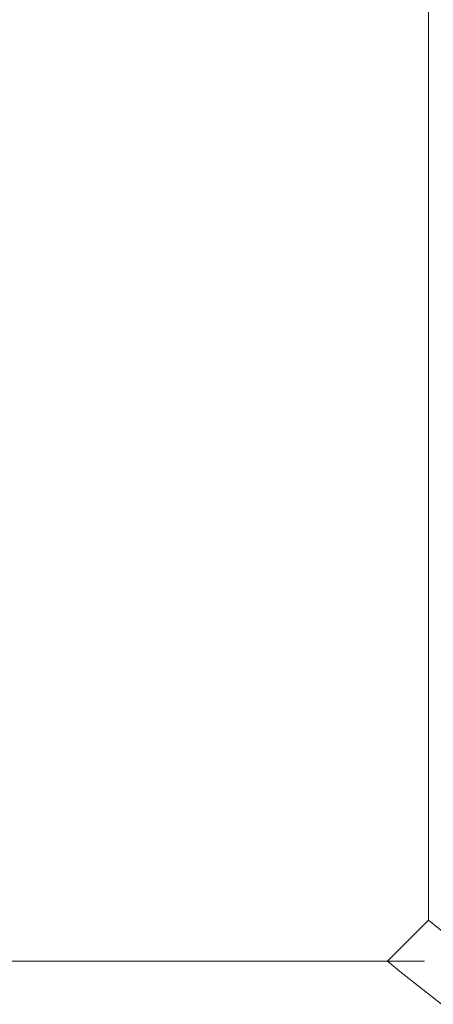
# Model space of a CAD drawing. Header units: millimetres. Extents: x 3925 to 5043, y -86 to 778.
# Tile 11 of 159: x 4132.32 to 4137.36, y 222.8 to 234.8. Entities that reach past the tile are written whole.
import ezdxf

# ---------------------------------------------------------------- set-up
doc = ezdxf.new("R2010")
doc.units = ezdxf.units.MM
doc.header["$LTSCALE"] = 46.255
doc.layers.add('140-155102-0DXF_CONTINUOUS_LINE', color=7, linetype='CONTINUOUS')

msp = doc.modelspace()

# ---------------------------------------------------------------- linework, layer by layer
at = {"layer": '140-155102-0DXF_CONTINUOUS_LINE', "color": 7, "linetype": 'Continuous', "lineweight": 0}
for p, q in [((4137.2981, 310.3287), (4137.2981, 223.8288)), ((4137.2981, 223.8288), (4136.798, 223.3287)), ((4054.0482, 223.3287), (4137.2481, 223.3287)), ((4136.798, 223.3287), (4136.9652, 223.1933)), ((4136.9652, 223.1933), (4137.4563, 222.8046))]:
    msp.add_line(p, q, dxfattribs=at)
msp.add_lwpolyline([(4137.8463, 223.3906), (4137.4286, 223.7229), (4137.2981, 223.8288)], dxfattribs=at)

doc.saveas('drawing.dxf')
